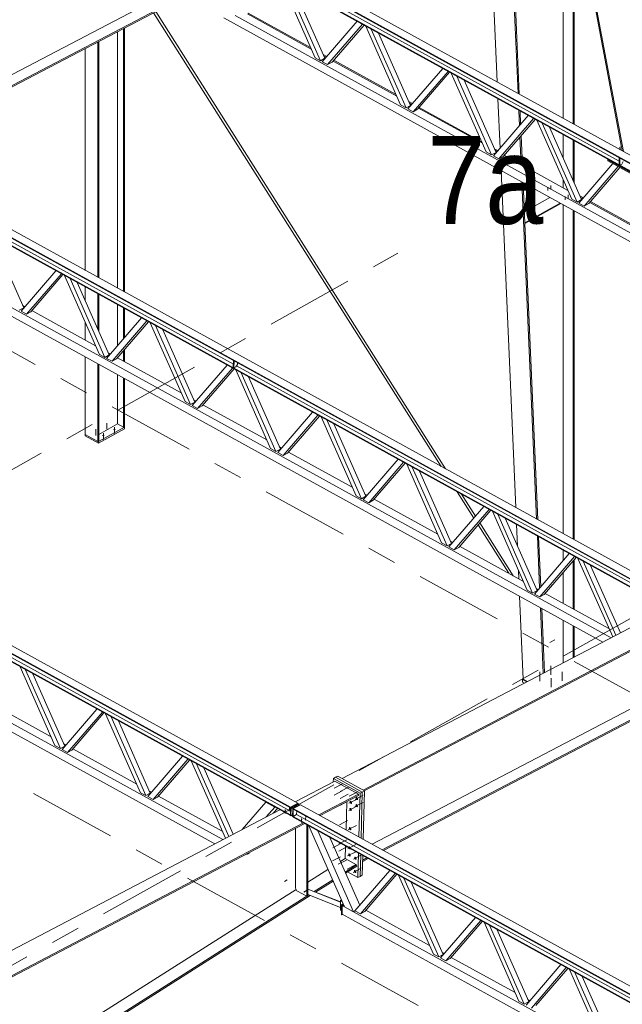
# Model space of a CAD drawing. Header units: millimetres. Extents: x -260 to 160, y -50 to 247.
# Tile 43 of 74: x -93 to -72, y 146 to 180. Entities that reach past the tile are written whole.
import ezdxf

# ---------------------------------------------------------------- set-up
doc = ezdxf.new("R2010")
doc.units = ezdxf.units.MM
for name, pattern in [('XKITLINE00', [0]), ('XKITLINE02', [4, 2, -2]), ('XKITLINE03', [6, 3, -1, 1, -1])]:
    doc.linetypes.add(name, pattern=pattern)
for name, color, linetype, lineweight in [('Element', 2, 'Continuous', 0), ('Spoina', 1, 'Continuous', 0), ('Śruba', 3, 'Continuous', 0)]:
    doc.layers.add(name, color=color, linetype=linetype, lineweight=lineweight)
doc.styles.add('ARIAL', font='ARIAL.TTF')

msp = doc.modelspace()

# ---------------------------------------------------------------- hatches: boundary and pattern name
at = {"layer": 'Śruba'}
for points in [[(-89.831, 166.067), (-89.838, 166.068), (-89.845, 166.07), (-89.851, 166.073), (-89.856, 166.076), (-89.86, 166.08), (-89.862, 166.084), (-89.863, 166.088), (-89.862, 166.092), (-89.86, 166.096), (-89.856, 166.1), (-89.851, 166.104), (-89.845, 166.106), (-89.838, 166.108), (-89.831, 166.11), (-89.823, 166.11), (-89.816, 166.11), (-89.808, 166.108), (-89.802, 166.106), (-89.796, 166.104), (-89.791, 166.1), (-89.787, 166.096), (-89.785, 166.092), (-89.784, 166.088), (-89.785, 166.084), (-89.787, 166.08), (-89.791, 166.076), (-89.796, 166.073), (-89.802, 166.07), (-89.808, 166.068), (-89.816, 166.067), (-89.823, 166.066)], [(-90.208, 165.855), (-90.216, 165.857), (-90.222, 165.859), (-90.228, 165.861), (-90.233, 165.865), (-90.237, 165.868), (-90.239, 165.872), (-90.24, 165.877), (-90.239, 165.881), (-90.237, 165.885), (-90.233, 165.889), (-90.228, 165.892), (-90.222, 165.895), (-90.216, 165.897), (-90.208, 165.898), (-90.201, 165.899), (-90.193, 165.898), (-90.186, 165.897), (-90.179, 165.895), (-90.173, 165.892), (-90.168, 165.889), (-90.164, 165.885), (-90.162, 165.881), (-90.161, 165.877), (-90.162, 165.872), (-90.164, 165.868), (-90.168, 165.865), (-90.173, 165.861), (-90.179, 165.859), (-90.186, 165.857), (-90.193, 165.855), (-90.201, 165.855)], [(-81.509, 153.497), (-81.506, 153.486), (-81.504, 153.476), (-81.504, 153.466), (-81.505, 153.458), (-81.508, 153.45), (-81.513, 153.444), (-81.518, 153.44), (-81.525, 153.438), (-81.532, 153.438), (-81.54, 153.44), (-81.548, 153.444), (-81.555, 153.449), (-81.563, 153.457), (-81.57, 153.465), (-81.575, 153.475), (-81.58, 153.485), (-81.583, 153.495), (-81.585, 153.506), (-81.585, 153.515), (-81.584, 153.524), (-81.581, 153.531), (-81.577, 153.537), (-81.571, 153.541), (-81.565, 153.544), (-81.557, 153.544), (-81.549, 153.542), (-81.542, 153.538), (-81.534, 153.532), (-81.526, 153.525), (-81.52, 153.516), (-81.514, 153.507)], [(-81.718, 153.367), (-81.715, 153.357), (-81.713, 153.347), (-81.713, 153.337), (-81.715, 153.328), (-81.717, 153.321), (-81.722, 153.315), (-81.727, 153.311), (-81.734, 153.309), (-81.741, 153.309), (-81.749, 153.311), (-81.757, 153.314), (-81.765, 153.32), (-81.772, 153.327), (-81.779, 153.336), (-81.784, 153.345), (-81.789, 153.356), (-81.792, 153.366), (-81.794, 153.376), (-81.794, 153.386), (-81.793, 153.395), (-81.79, 153.402), (-81.786, 153.408), (-81.78, 153.412), (-81.774, 153.414), (-81.766, 153.415), (-81.759, 153.413), (-81.751, 153.409), (-81.743, 153.403), (-81.735, 153.396), (-81.729, 153.387), (-81.723, 153.378)], [(-81.515, 153.256), (-81.512, 153.245), (-81.511, 153.235), (-81.51, 153.225), (-81.512, 153.217), (-81.515, 153.209), (-81.519, 153.203), (-81.524, 153.199), (-81.531, 153.197), (-81.538, 153.197), (-81.546, 153.199), (-81.554, 153.203), (-81.562, 153.208), (-81.569, 153.216), (-81.576, 153.224), (-81.582, 153.234), (-81.586, 153.244), (-81.589, 153.254), (-81.591, 153.265), (-81.591, 153.274), (-81.59, 153.283), (-81.587, 153.29), (-81.583, 153.296), (-81.577, 153.3), (-81.571, 153.303), (-81.564, 153.303), (-81.556, 153.301), (-81.548, 153.297), (-81.54, 153.291), (-81.533, 153.284), (-81.526, 153.275), (-81.52, 153.266)], [(-83.999, 153.077), (-84.003, 153.078), (-84.008, 153.08), (-84.012, 153.081), (-84.015, 153.084), (-84.017, 153.086), (-84.018, 153.089), (-84.019, 153.091), (-84.018, 153.094), (-84.017, 153.096), (-84.014, 153.098), (-84.011, 153.1), (-84.007, 153.102), (-84.003, 153.103), (-83.998, 153.104), (-83.993, 153.104), (-83.988, 153.104), (-83.984, 153.103), (-83.979, 153.101), (-83.976, 153.1), (-83.973, 153.097), (-83.97, 153.095), (-83.969, 153.092), (-83.969, 153.09), (-83.969, 153.087), (-83.971, 153.085), (-83.973, 153.082), (-83.976, 153.081), (-83.98, 153.079), (-83.984, 153.078), (-83.989, 153.077), (-83.994, 153.077)], [(-81.725, 153.127), (-81.721, 153.116), (-81.72, 153.106), (-81.72, 153.096), (-81.721, 153.087), (-81.724, 153.08), (-81.728, 153.074), (-81.734, 153.07), (-81.74, 153.068), (-81.747, 153.068), (-81.755, 153.07), (-81.763, 153.073), (-81.771, 153.079), (-81.778, 153.086), (-81.785, 153.095), (-81.791, 153.104), (-81.795, 153.115), (-81.799, 153.125), (-81.8, 153.135), (-81.801, 153.145), (-81.799, 153.154), (-81.796, 153.161), (-81.792, 153.167), (-81.787, 153.171), (-81.78, 153.173), (-81.773, 153.174), (-81.765, 153.172), (-81.757, 153.168), (-81.749, 153.162), (-81.742, 153.155), (-81.735, 153.146), (-81.729, 153.137)], [(-83.441, 152.77), (-83.445, 152.771), (-83.45, 152.772), (-83.454, 152.774), (-83.457, 152.776), (-83.459, 152.779), (-83.46, 152.781), (-83.461, 152.784), (-83.46, 152.786), (-83.459, 152.789), (-83.456, 152.791), (-83.453, 152.793), (-83.449, 152.795), (-83.445, 152.796), (-83.44, 152.796), (-83.435, 152.797), (-83.43, 152.796), (-83.426, 152.795), (-83.421, 152.794), (-83.418, 152.792), (-83.415, 152.79), (-83.412, 152.788), (-83.411, 152.785), (-83.411, 152.783), (-83.411, 152.78), (-83.413, 152.777), (-83.415, 152.775), (-83.418, 152.773), (-83.422, 152.772), (-83.426, 152.771), (-83.431, 152.77), (-83.436, 152.77)], [(-81.742, 152.47), (-81.739, 152.459), (-81.737, 152.449), (-81.737, 152.44), (-81.738, 152.431), (-81.741, 152.423), (-81.745, 152.417), (-81.751, 152.413), (-81.757, 152.411), (-81.764, 152.411), (-81.772, 152.413), (-81.78, 152.417), (-81.788, 152.422), (-81.795, 152.43), (-81.802, 152.438), (-81.808, 152.448), (-81.813, 152.458), (-81.816, 152.468), (-81.817, 152.479), (-81.818, 152.488), (-81.816, 152.497), (-81.813, 152.505), (-81.809, 152.51), (-81.804, 152.515), (-81.797, 152.517), (-81.79, 152.517), (-81.782, 152.515), (-81.774, 152.511), (-81.766, 152.505), (-81.759, 152.498), (-81.752, 152.49), (-81.746, 152.48)], [(-81.759, 151.813), (-81.756, 151.803), (-81.754, 151.793), (-81.754, 151.783), (-81.755, 151.774), (-81.758, 151.767), (-81.762, 151.761), (-81.768, 151.757), (-81.774, 151.754), (-81.782, 151.754), (-81.789, 151.756), (-81.797, 151.76), (-81.805, 151.766), (-81.813, 151.773), (-81.819, 151.782), (-81.825, 151.791), (-81.83, 151.801), (-81.833, 151.812), (-81.835, 151.822), (-81.835, 151.832), (-81.833, 151.84), (-81.831, 151.848), (-81.826, 151.854), (-81.821, 151.858), (-81.814, 151.86), (-81.807, 151.86), (-81.799, 151.858), (-81.791, 151.854), (-81.783, 151.849), (-81.776, 151.842), (-81.769, 151.833), (-81.764, 151.823)], [(-81.765, 151.572), (-81.762, 151.562), (-81.76, 151.552), (-81.76, 151.542), (-81.761, 151.533), (-81.764, 151.526), (-81.769, 151.52), (-81.774, 151.516), (-81.781, 151.514), (-81.788, 151.513), (-81.796, 151.515), (-81.804, 151.519), (-81.811, 151.525), (-81.819, 151.532), (-81.826, 151.541), (-81.831, 151.55), (-81.836, 151.56), (-81.839, 151.571), (-81.841, 151.581), (-81.841, 151.591), (-81.84, 151.599), (-81.837, 151.607), (-81.833, 151.613), (-81.827, 151.617), (-81.821, 151.619), (-81.813, 151.619), (-81.806, 151.617), (-81.798, 151.614), (-81.79, 151.608), (-81.782, 151.601), (-81.776, 151.592), (-81.77, 151.582)], [(-81.562, 151.46), (-81.559, 151.45), (-81.557, 151.44), (-81.557, 151.43), (-81.559, 151.421), (-81.561, 151.414), (-81.566, 151.408), (-81.571, 151.404), (-81.578, 151.402), (-81.585, 151.402), (-81.593, 151.404), (-81.601, 151.407), (-81.609, 151.413), (-81.616, 151.42), (-81.623, 151.429), (-81.628, 151.438), (-81.633, 151.449), (-81.636, 151.459), (-81.638, 151.469), (-81.638, 151.479), (-81.637, 151.488), (-81.634, 151.495), (-81.63, 151.501), (-81.624, 151.505), (-81.618, 151.507), (-81.61, 151.508), (-81.603, 151.506), (-81.595, 151.502), (-81.587, 151.496), (-81.579, 151.489), (-81.573, 151.48), (-81.567, 151.471)], [(-81.574, 151.009), (-81.571, 150.998), (-81.569, 150.988), (-81.569, 150.978), (-81.57, 150.97), (-81.573, 150.962), (-81.577, 150.956), (-81.583, 150.952), (-81.59, 150.95), (-81.597, 150.95), (-81.605, 150.952), (-81.613, 150.956), (-81.62, 150.961), (-81.628, 150.968), (-81.634, 150.977), (-81.64, 150.987), (-81.645, 150.997), (-81.648, 151.007), (-81.65, 151.017), (-81.65, 151.027), (-81.649, 151.036), (-81.646, 151.043), (-81.641, 151.049), (-81.636, 151.053), (-81.629, 151.056), (-81.622, 151.056), (-81.614, 151.054), (-81.606, 151.05), (-81.599, 151.044), (-81.591, 151.037), (-81.584, 151.028), (-81.579, 151.019)], [(-83.317, 150.322), (-83.315, 150.318), (-83.314, 150.313), (-83.314, 150.309), (-83.314, 150.305), (-83.315, 150.302), (-83.317, 150.299), (-83.319, 150.298), (-83.322, 150.297), (-83.325, 150.296), (-83.329, 150.297), (-83.332, 150.299), (-83.336, 150.301), (-83.339, 150.304), (-83.342, 150.308), (-83.345, 150.312), (-83.347, 150.317), (-83.348, 150.321), (-83.349, 150.325), (-83.349, 150.33), (-83.349, 150.334), (-83.348, 150.337), (-83.346, 150.339), (-83.344, 150.341), (-83.341, 150.342), (-83.338, 150.342), (-83.335, 150.342), (-83.331, 150.34), (-83.328, 150.337), (-83.324, 150.334), (-83.321, 150.331), (-83.319, 150.327)]]:
    msp.add_hatch(color=256, dxfattribs=at).paths.add_polyline_path(points, flags=17)

# ---------------------------------------------------------------- linework, layer by layer
at = {"layer": 'Element', "linetype": 'XKITLINE00', "lineweight": 0}
for p, q in [((-87.502, 183.862), (-57.157, 167.149)), ((-57.415, 166.753), (-87.76, 183.465)), ((-87.754, 183.706), (-57.409, 166.994)), ((-87.753, 183.73), (-57.408, 167.018)), ((-87.641, 183.527), (-72.593, 175.24)), ((-87.452, 183.27), (-57.416, 166.728)), ((-76.755, 177.943), (-76.974, 182.98)), ((-76.045, 177.551), (-76.279, 182.939)), ((-76.002, 177.528), (-76.238, 182.937)), ((-74.511, 176.707), (-74.511, 182.836)), ((-74.166, 176.517), (-74.166, 182.816)), ((-74.125, 176.494), (-74.125, 182.814)), ((-72.516, 175.723), (-73.85, 182.807)), ((-72.444, 175.572), (-73.807, 182.806)), ((-82.974, 178.77), (-84.163, 181.459)), ((-98.258, 175.61), (-87.66, 181.156)), ((-82.789, 178.668), (-83.978, 181.358)), ((-83.73, 181.221), (-82.638, 178.753)), ((-97.911, 175.418), (-87.259, 180.993)), ((-97.866, 175.394), (-87.214, 180.968)), ((-78.674, 164.824), (-88.484, 180.304)), ((-78.519, 164.739), (-88.408, 180.343)), ((-86.085, 180.13), (-59.948, 165.736)), ((-85.698, 180.214), (-59.672, 165.88)), ((-85.28, 180.263), (-83.104, 179.065)), ((-85.256, 180.292), (-83.129, 179.12)), ((-89.515, 170.795), (-89.515, 179.764)), ((-89.483, 170.777), (-89.483, 179.781)), ((-82.728, 178.634), (-81.539, 180.014)), ((-82.544, 178.533), (-81.354, 179.912)), ((-81.301, 179.883), (-82.393, 178.617)), ((-80.053, 177.161), (-81.243, 179.851)), ((-79.869, 177.06), (-81.058, 179.749)), ((-89.721, 170.908), (-89.721, 179.657)), ((-80.809, 179.612), (-79.718, 177.144)), ((-90.82, 171.513), (-90.82, 179.082)), ((-90.388, 171.275), (-90.388, 179.307)), ((-90.356, 171.258), (-90.356, 179.324)), ((-82.789, 178.668), (-82.974, 178.77)), ((-82.638, 178.753), (-82.789, 178.668)), ((-82.695, 178.882), (-82.573, 178.814)), ((-82.671, 178.826), (-82.597, 178.786)), ((-82.544, 178.533), (-82.728, 178.634)), ((-82.393, 178.617), (-82.544, 178.533)), ((-82.36, 178.655), (-80.184, 177.457)), ((-82.336, 178.684), (-80.209, 177.512)), ((-79.808, 177.026), (-78.618, 178.406)), ((-79.623, 176.924), (-78.434, 178.304)), ((-78.381, 178.275), (-79.473, 177.009)), ((-77.133, 175.553), (-78.323, 178.243)), ((-76.949, 175.452), (-78.138, 178.141)), ((-77.889, 178.004), (-76.798, 175.536)), ((-79.869, 177.06), (-80.053, 177.161)), ((-79.718, 177.144), (-79.869, 177.06)), ((-79.775, 177.273), (-79.653, 177.206)), ((-79.751, 177.218), (-79.677, 177.178)), ((-79.415, 177.075), (-77.288, 175.904)), ((-76.657, 175.686), (-76.73, 177.365)), ((-100.954, 176.8), (-70.609, 160.088)), ((-100.953, 176.824), (-70.608, 160.112)), ((-100.702, 176.956), (-70.357, 160.243)), ((-79.623, 176.924), (-79.808, 177.026)), ((-79.473, 177.009), (-79.623, 176.924)), ((-79.44, 177.047), (-77.264, 175.849)), ((-76.888, 175.418), (-75.698, 176.797)), ((-75.997, 176.451), (-76.02, 176.974)), ((-75.957, 176.497), (-75.977, 176.951)), ((-70.616, 159.823), (-100.961, 176.535)), ((-70.615, 159.847), (-100.96, 176.559)), ((-100.841, 176.622), (-85.763, 168.318)), ((-76.703, 175.316), (-75.514, 176.696)), ((-75.461, 176.667), (-76.552, 175.401)), ((-74.213, 173.945), (-75.402, 176.634)), ((-74.029, 173.843), (-75.218, 176.533)), ((-74.969, 176.396), (-73.878, 173.928)), ((-75.939, 175.119), (-75.98, 176.065)), ((-75.896, 175.095), (-75.941, 176.11)), ((-74.511, 175.359), (-74.511, 176.143)), ((-74.166, 174.579), (-74.166, 175.953)), ((-74.125, 174.488), (-74.125, 175.931)), ((-72.567, 175.692), (-72.566, 175.722)), ((-72.566, 175.722), (-72.513, 175.724)), ((-72.548, 175.626), (-72.566, 175.722)), ((-72.513, 175.724), (-72.488, 175.593)), ((-76.949, 175.452), (-77.133, 175.553)), ((-76.798, 175.536), (-76.949, 175.452)), ((-76.703, 175.316), (-76.888, 175.418)), ((-76.855, 175.665), (-76.733, 175.598)), ((-76.831, 175.61), (-76.757, 175.569)), ((-76.552, 175.401), (-76.703, 175.316)), ((-76.52, 175.439), (-74.344, 174.24)), ((-72.555, 175.63), (-72.567, 175.692)), ((-73.967, 173.809), (-72.807, 175.155)), ((-73.783, 173.708), (-72.623, 175.054)), ((-72.981, 175.288), (-72.982, 175.251)), ((-72.982, 175.251), (-72.221, 174.832)), ((-72.969, 175.294), (-72.981, 175.288)), ((-72.981, 175.288), (-72.221, 174.869)), ((-72.59, 175.355), (-72.597, 175.117)), ((-72.597, 175.117), (-72.576, 175.105)), ((-72.57, 175.343), (-72.59, 175.355)), ((-72.59, 175.355), (-72.59, 175.355)), ((-72.57, 175.343), (-72.576, 175.105)), ((-72.576, 175.105), (-72.508, 175.141)), ((-72.57, 175.343), (-72.57, 175.343)), ((-72.508, 175.141), (-72.457, 175.227)), ((-76.122, 163.419), (-76.623, 174.919)), ((-72.57, 175.024), (-73.632, 173.792)), ((-75.412, 163.027), (-75.913, 174.528)), ((-75.81, 173.109), (-75.871, 174.505)), ((-74.511, 174.332), (-74.511, 174.618)), ((-73.935, 174.057), (-73.812, 173.989)), ((-75.827, 173.512), (-74.955, 174.001)), ((-75.81, 173.138), (-74.61, 173.811)), ((-74.583, 173.796), (-75.81, 173.109)), ((-74.511, 162.531), (-74.511, 173.756)), ((-74.029, 173.843), (-74.213, 173.945)), ((-73.878, 173.928), (-74.029, 173.843)), ((-73.783, 173.708), (-73.967, 173.809)), ((-73.91, 174.002), (-73.837, 173.961)), ((-73.632, 173.792), (-73.783, 173.708)), ((-73.599, 173.83), (-71.424, 172.632)), ((-73.575, 173.859), (-71.448, 172.687)), ((-74.166, 162.341), (-74.166, 173.566)), ((-74.125, 162.319), (-74.125, 173.544)), ((-99.285, 173.224), (-73.148, 158.83)), ((-98.899, 173.309), (-72.872, 158.975)), ((-75.811, 173.139), (-75.81, 173.138)), ((-75.81, 173.109), (-75.81, 173.138)), ((-75.37, 163.004), (-75.81, 173.109)), ((-94.01, 172.707), (-92.918, 170.239)), ((-93.008, 170.12), (-91.819, 171.5)), ((-92.823, 170.019), (-91.634, 171.398)), ((-91.581, 171.369), (-92.673, 170.103)), ((-90.333, 168.647), (-91.523, 171.337)), ((-90.149, 168.546), (-91.338, 171.235)), ((-91.089, 171.098), (-89.998, 168.63)), ((-90.82, 170.488), (-90.82, 170.95)), ((-90.388, 169.513), (-90.388, 170.712)), ((-90.356, 169.441), (-90.356, 170.695)), ((-89.721, 168.938), (-89.721, 170.344)), ((-113.902, 170.042), (-83.557, 153.33)), ((-92.918, 170.239), (-93.069, 170.154)), ((-92.823, 170.019), (-93.008, 170.12)), ((-92.951, 170.312), (-92.877, 170.272)), ((-92.673, 170.103), (-92.823, 170.019)), ((-92.64, 170.141), (-90.464, 168.943)), ((-89.515, 169.176), (-89.515, 170.231)), ((-89.483, 169.213), (-89.483, 170.214)), ((-114.154, 169.911), (-83.809, 153.198)), ((-114.154, 169.886), (-83.809, 153.174)), ((-90.82, 169.139), (-90.82, 169.747)), ((-90.088, 168.512), (-88.898, 169.892)), ((-89.903, 168.41), (-88.714, 169.79)), ((-88.661, 169.761), (-89.752, 168.495)), ((-87.413, 167.039), (-88.602, 169.729)), ((-83.816, 152.933), (-114.161, 169.645)), ((-83.816, 152.909), (-114.161, 169.621)), ((-87.229, 166.937), (-88.418, 169.627)), ((-88.169, 169.49), (-87.078, 167.022)), ((-90.031, 168.704), (-89.957, 168.664)), ((-89.515, 168.42), (-89.515, 168.77)), ((-89.483, 168.403), (-89.483, 168.807)), ((-90.82, 165.91), (-90.82, 168.562)), ((-90.388, 165.673), (-90.388, 168.325)), ((-90.149, 168.546), (-90.333, 168.647)), ((-89.998, 168.63), (-90.149, 168.546)), ((-89.903, 168.41), (-90.088, 168.512)), ((-89.752, 168.495), (-89.903, 168.41)), ((-89.72, 168.533), (-87.544, 167.334)), ((-85.76, 168.432), (-85.767, 168.194)), ((-85.74, 168.421), (-85.76, 168.432)), ((-85.76, 168.432), (-85.76, 168.432)), ((-85.74, 168.421), (-85.746, 168.183)), ((-85.74, 168.421), (-85.74, 168.421)), ((-85.627, 168.305), (-85.625, 168.358)), ((-90.356, 165.691), (-90.356, 168.307)), ((-87.167, 166.904), (-85.978, 168.283)), ((-86.983, 166.802), (-85.794, 168.182)), ((-85.741, 168.153), (-86.832, 166.887)), ((-85.767, 168.194), (-85.746, 168.183)), ((-85.746, 168.183), (-85.678, 168.218)), ((-84.493, 165.431), (-85.682, 168.12)), ((-85.678, 168.218), (-85.627, 168.305)), ((-85.655, 168.258), (-70.612, 159.973)), ((-84.309, 165.329), (-85.498, 168.019)), ((-89.721, 166.275), (-89.721, 167.957)), ((-89.515, 166.162), (-89.515, 167.844)), ((-89.483, 166.18), (-89.483, 167.826)), ((-85.249, 167.882), (-84.158, 165.414)), ((-87.229, 166.937), (-87.413, 167.039)), ((-87.078, 167.022), (-87.229, 166.937)), ((-87.111, 167.096), (-87.037, 167.055)), ((-86.983, 166.802), (-87.167, 166.904)), ((-86.832, 166.887), (-86.983, 166.802)), ((-86.8, 166.925), (-84.624, 165.726)), ((-84.247, 165.295), (-83.058, 166.675)), ((-112.485, 166.311), (-86.399, 151.944)), ((-112.099, 166.395), (-86.123, 152.089)), ((-84.063, 165.194), (-82.874, 166.574)), ((-82.821, 166.544), (-83.912, 165.278)), ((-81.573, 163.822), (-82.762, 166.512)), ((-81.388, 163.721), (-82.578, 166.411)), ((-89.483, 166.166), (-90.363, 165.673)), ((-89.483, 166.107), (-90.363, 165.614)), ((-90.356, 165.919), (-89.721, 166.275)), ((-89.721, 166.275), (-89.515, 166.162)), ((-89.515, 166.162), (-89.483, 166.18)), ((-89.496, 166.173), (-89.483, 166.166)), ((-89.483, 166.107), (-89.483, 166.166)), ((-82.329, 166.273), (-81.238, 163.805)), ((-90.82, 165.924), (-90.82, 165.924)), ((-90.82, 165.865), (-90.82, 165.924)), ((-90.82, 165.924), (-90.82, 165.924)), ((-90.82, 165.91), (-90.388, 165.673)), ((-90.363, 165.614), (-90.82, 165.865)), ((-90.388, 165.673), (-90.356, 165.691)), ((-90.376, 165.68), (-90.363, 165.673)), ((-90.363, 165.673), (-90.363, 165.614)), ((-84.309, 165.329), (-84.493, 165.431)), ((-84.158, 165.414), (-84.309, 165.329)), ((-84.063, 165.194), (-84.247, 165.295)), ((-84.19, 165.488), (-84.117, 165.447)), ((-83.879, 165.316), (-81.703, 164.118)), ((-83.912, 165.278), (-84.063, 165.194)), ((-81.327, 163.687), (-80.138, 165.067)), ((-81.143, 163.586), (-79.953, 164.965)), ((-79.901, 164.936), (-80.992, 163.67)), ((-78.653, 162.214), (-79.842, 164.904)), ((-78.468, 162.113), (-79.657, 164.802)), ((-79.409, 164.665), (-78.317, 162.197)), ((-77.558, 163.063), (-78.126, 163.959)), ((-81.388, 163.721), (-81.573, 163.822)), ((-81.238, 163.805), (-81.388, 163.721)), ((-81.143, 163.586), (-81.327, 163.687)), ((-81.27, 163.879), (-81.196, 163.839)), ((-80.992, 163.67), (-81.143, 163.586)), ((-80.959, 163.708), (-78.783, 162.51)), ((-77.5, 163.131), (-77.971, 163.873)), ((-78.407, 162.079), (-77.218, 163.459)), ((-78.223, 161.977), (-77.033, 163.357)), ((-76.98, 163.328), (-78.072, 162.062)), ((-75.732, 160.606), (-76.922, 163.296)), ((-75.548, 160.504), (-76.737, 163.194)), ((-76.488, 163.057), (-75.397, 160.589)), ((-76.363, 161.177), (-77.41, 162.829)), ((-76.208, 161.091), (-77.352, 162.897)), ((-76.065, 162.099), (-76.097, 162.841)), ((-78.35, 162.271), (-78.276, 162.23)), ((-75.31, 160.676), (-75.387, 162.45)), ((-75.27, 160.722), (-75.345, 162.427)), ((-78.468, 162.113), (-78.653, 162.214)), ((-78.317, 162.197), (-78.468, 162.113)), ((-78.223, 161.977), (-78.407, 162.079)), ((-78.072, 162.062), (-78.223, 161.977)), ((-78.039, 162.1), (-75.863, 160.901)), ((-74.511, 161.603), (-74.511, 161.968)), ((-75.487, 160.471), (-74.297, 161.85)), ((-75.302, 160.369), (-74.113, 161.749)), ((-74.06, 161.72), (-75.151, 160.454)), ((-74.166, 159.967), (-74.166, 161.597)), ((-74.125, 159.944), (-74.125, 161.644)), ((-72.815, 159.004), (-74.002, 161.687)), ((-98.885, 161.361), (-83.812, 153.059)), ((-76.016, 160.986), (-76.029, 161.276)), ((-72.702, 159.064), (-73.817, 161.586)), ((-72.549, 159.144), (-73.568, 161.449)), ((-74.511, 160.157), (-74.511, 161.197)), ((-75.548, 160.504), (-75.732, 160.606)), ((-75.397, 160.589), (-75.548, 160.504)), ((-75.43, 160.663), (-75.356, 160.622)), ((-75.867, 157.565), (-75.991, 160.395)), ((-75.302, 160.369), (-75.487, 160.471)), ((-75.151, 160.454), (-75.302, 160.369)), ((-75.119, 160.492), (-72.943, 159.293)), ((-82.048, 154.174), (-70.925, 159.993)), ((-75.183, 157.766), (-75.28, 160.004)), ((-75.143, 157.787), (-75.238, 159.981)), ((-81.337, 153.783), (-70.215, 159.602)), ((-74.511, 158.117), (-74.511, 159.58)), ((-81.293, 153.759), (-70.171, 159.578)), ((-74.166, 158.298), (-74.166, 159.39)), ((-74.125, 158.319), (-74.125, 159.368)), ((-91.853, 155.301), (-93.042, 157.99)), ((-91.668, 155.199), (-92.858, 157.889)), ((-92.609, 157.752), (-91.518, 155.284)), ((-75.889, 157.552), (-75.867, 157.565)), ((-75.867, 157.565), (-75.721, 157.484)), ((-81.027, 151.936), (-70.427, 157.484)), ((-80.68, 151.745), (-70.02, 157.323)), ((-80.635, 151.72), (-69.976, 157.299)), ((-75.744, 157.472), (-75.889, 157.552)), ((-75.889, 157.552), (-75.889, 157.463)), ((-75.889, 157.463), (-75.827, 157.429)), ((-94.159, 156.794), (-91.984, 155.596)), ((-91.607, 155.165), (-90.418, 156.545)), ((-91.423, 155.064), (-90.234, 156.443)), ((-90.181, 156.414), (-91.272, 155.148)), ((-88.933, 153.692), (-90.122, 156.382)), ((-88.748, 153.591), (-89.938, 156.28)), ((-89.689, 156.143), (-88.597, 153.675)), ((-91.668, 155.199), (-91.853, 155.301)), ((-91.518, 155.284), (-91.668, 155.199)), ((-91.55, 155.357), (-91.477, 155.317)), ((-91.423, 155.064), (-91.607, 155.165)), ((-91.272, 155.148), (-91.423, 155.064)), ((-91.239, 155.186), (-89.063, 153.988)), ((-88.687, 153.557), (-87.498, 154.937)), ((-88.503, 153.455), (-87.313, 154.835)), ((-87.26, 154.806), (-88.352, 153.54)), ((-86.035, 152.135), (-87.202, 154.774)), ((-85.922, 152.194), (-87.017, 154.672)), ((-85.769, 152.274), (-86.769, 154.535)), ((-82.274, 154.218), (-82.35, 154.179)), ((-82.274, 154.218), (-82.199, 154.258)), ((-82.274, 154.218), (-81.361, 153.715)), ((-82.274, 154.218), (-81.361, 153.715)), ((-82.199, 154.258), (-81.286, 153.755)), ((-83.652, 153.382), (-82.301, 154.089)), ((-82.35, 154.179), (-82.353, 154.062)), ((-82.35, 154.179), (-81.437, 153.676)), ((-81.489, 153.642), (-82.301, 154.089)), ((-88.748, 153.591), (-88.933, 153.692)), ((-88.597, 153.675), (-88.748, 153.591)), ((-88.503, 153.455), (-88.687, 153.557)), ((-88.63, 153.749), (-88.556, 153.708)), ((-88.352, 153.54), (-88.503, 153.455)), ((-88.319, 153.578), (-86.143, 152.379)), ((-82.84, 152.935), (-81.489, 153.642)), ((-82.796, 152.91), (-81.49, 153.594)), ((-81.49, 153.594), (-81.489, 153.642)), ((-81.476, 152.183), (-81.437, 153.676)), ((-81.437, 153.676), (-81.361, 153.715)), ((-81.402, 152.143), (-81.361, 153.715)), ((-81.402, 152.143), (-81.361, 153.715)), ((-81.361, 153.715), (-81.286, 153.755)), ((-81.329, 152.103), (-81.286, 153.755)), ((-84.657, 153.372), (-85.467, 152.432)), ((-84.657, 153.372), (-84.349, 153.203)), ((-84.657, 153.372), (-84.657, 153.372)), ((-84.349, 153.203), (-84.641, 152.864)), ((-84.349, 153.203), (-84.349, 153.203)), ((-83.557, 153.33), (-83.809, 153.198)), ((-83.809, 153.189), (-83.558, 153.321)), ((-83.809, 153.189), (-83.809, 153.198)), ((-83.537, 153.309), (-83.789, 153.178)), ((-83.738, 153.15), (-83.486, 153.282)), ((-83.717, 153.148), (-83.466, 153.279)), ((-83.558, 153.321), (-83.537, 153.309)), ((-83.557, 153.321), (-83.557, 153.33)), ((-83.539, 153.254), (-83.537, 153.309)), ((-83.486, 153.282), (-83.474, 153.275)), ((-83.466, 153.279), (-53.121, 136.567)), ((-81.917, 152.426), (-81.892, 153.383)), ((-96.705, 146.55), (-84.176, 153.107)), ((-84.404, 152.988), (-84.261, 153.154)), ((-83.816, 152.918), (-83.809, 153.189)), ((-83.816, 152.909), (-83.816, 152.933)), ((-83.796, 152.907), (-83.816, 152.918)), ((-83.808, 152.913), (-83.816, 152.909)), ((-83.809, 153.174), (-83.809, 153.189)), ((-83.789, 153.178), (-83.809, 153.189)), ((-83.796, 152.907), (-83.789, 153.178)), ((-83.743, 152.934), (-83.796, 152.907)), ((-83.745, 152.879), (-83.738, 153.15)), ((-83.745, 152.879), (-83.725, 152.868)), ((-83.718, 153.139), (-83.738, 153.15)), ((-83.725, 152.868), (-83.718, 153.139)), ((-83.724, 152.883), (-83.725, 152.859)), ((-83.605, 152.945), (-83.724, 152.883)), ((-53.379, 136.17), (-83.724, 152.883)), ((-83.718, 153.124), (-83.717, 153.139)), ((-83.717, 153.139), (-83.718, 153.139)), ((-83.718, 153.124), (-53.373, 136.411)), ((-83.717, 153.148), (-53.372, 136.435)), ((-83.717, 153.139), (-83.717, 153.148)), ((-83.602, 153.06), (-83.605, 152.945)), ((-83.605, 152.945), (-68.557, 144.658)), ((-95.893, 146.103), (-83.365, 152.66)), ((-95.849, 146.079), (-83.32, 152.636)), ((-53.38, 136.146), (-83.725, 152.859)), ((-83.256, 150.159), (-83.256, 152.6)), ((-83.225, 150.176), (-83.225, 152.584)), ((-81.97, 149.802), (-83.191, 152.564)), ((-83.646, 152.465), (-83.646, 150.433)), ((-82.883, 152.395), (-81.662, 149.632)), ((-81.446, 149.853), (-82.469, 152.167)), ((-81.943, 151.449), (-81.932, 151.871)), ((-81.512, 150.796), (-81.49, 151.628)), ((-81.437, 150.836), (-81.417, 151.588)), ((-81.437, 150.836), (-81.417, 151.588)), ((-81.361, 150.875), (-81.344, 151.547)), ((-82.106, 151.346), (-81.943, 151.449)), ((-81.556, 151.232), (-81.946, 151.447)), ((-81.946, 150.984), (-81.556, 151.232)), ((-81.93, 150.947), (-81.553, 151.185)), ((-81.553, 151.185), (-81.556, 151.232)), ((-81.349, 151.347), (-81.16, 151.446)), ((-81.348, 151.395), (-81.204, 151.47)), ((-83.225, 150.636), (-82.533, 151.075)), ((-81.863, 150.989), (-81.512, 150.796)), ((-81.612, 149.66), (-80.423, 151.04)), ((-81.437, 150.836), (-81.361, 150.875)), ((-81.428, 149.559), (-80.238, 150.938)), ((-80.185, 150.909), (-81.277, 149.643)), ((-78.937, 148.187), (-80.127, 150.877)), ((-83, 150.317), (-82.373, 150.714)), ((-82.954, 150.299), (-82.356, 150.677)), ((-81.512, 150.796), (-81.437, 150.836)), ((-78.753, 148.086), (-79.942, 150.775)), ((-79.693, 150.638), (-78.602, 148.17)), ((-92.946, 144.48), (-83.619, 150.387)), ((-92.555, 144.265), (-83.182, 150.201)), ((-92.515, 144.243), (-83.136, 150.183)), ((-83.646, 150.433), (-83.595, 150.346)), ((-83.595, 150.346), (-83.256, 150.159)), ((-83.256, 150.159), (-83.225, 150.176)), ((-83.225, 150.405), (-82.105, 149.966)), ((-83.225, 150.398), (-82.105, 149.959)), ((-83.225, 150.218), (-82.105, 149.779)), ((-82.105, 150.014), (-82.075, 150.031)), ((-82.05, 149.984), (-82.105, 150.014)), ((-82.105, 150.014), (-82.105, 149.687)), ((-82.076, 149.861), (-82.012, 149.897)), ((-82.061, 149.853), (-82.076, 149.861)), ((-82.076, 149.534), (-82.076, 149.861)), ((-82.075, 150.031), (-82.07, 150.028)), ((-82.061, 149.853), (-82.006, 149.884)), ((-82.061, 149.526), (-82.061, 149.853)), ((-82.001, 149.872), (-82.049, 149.845)), ((-82.049, 149.845), (-81.682, 149.643)), ((-82.049, 149.845), (-82.049, 149.548)), ((-82.105, 149.687), (-82.076, 149.671)), ((-82.076, 149.534), (-82.061, 149.526)), ((-82.061, 149.526), (-82.035, 149.541)), ((-82.049, 149.548), (-55.963, 135.181)), ((-81.662, 149.632), (-81.97, 149.802)), ((-81.662, 149.632), (-81.612, 149.66)), ((-81.662, 149.632), (-55.686, 135.326)), ((-81.428, 149.559), (-81.612, 149.66)), ((-81.277, 149.643), (-81.428, 149.559)), ((-81.244, 149.681), (-79.068, 148.483)), ((-78.692, 148.052), (-77.503, 149.432)), ((-78.507, 147.951), (-77.318, 149.33)), ((-77.265, 149.301), (-78.357, 148.035)), ((-76.017, 146.579), (-77.207, 149.269)), ((-75.833, 146.478), (-77.022, 149.167)), ((-76.773, 149.03), (-75.682, 146.562)), ((-78.753, 148.086), (-78.937, 148.187)), ((-78.602, 148.17), (-78.753, 148.086)), ((-78.635, 148.244), (-78.561, 148.204)), ((-78.507, 147.951), (-78.692, 148.052)), ((-78.357, 148.035), (-78.507, 147.951)), ((-78.324, 148.073), (-76.148, 146.875)), ((-75.772, 146.444), (-74.582, 147.824)), ((-75.587, 146.342), (-74.398, 147.722)), ((-74.345, 147.693), (-75.436, 146.427)), ((-73.097, 144.971), (-74.286, 147.661)), ((-72.913, 144.869), (-74.102, 147.559)), ((-73.853, 147.422), (-72.762, 144.954)), ((-75.833, 146.478), (-76.017, 146.579)), ((-75.682, 146.562), (-75.833, 146.478)), ((-75.715, 146.636), (-75.641, 146.595))]:
    msp.add_line(p, q, dxfattribs=at)
at = {"layer": 'Spoina', "linetype": 'XKITLINE03', "lineweight": 0}
for p, q in [((-142.455, 195.8), (115.24, 53.875)), ((-155.656, 188.402), (102.04, 46.478)), ((-204.855, 102.206), (-80.144, 172.099)), ((-189.637, 93.825), (-64.926, 163.718))]:
    msp.add_line(p, q, dxfattribs=at)
at = {"layer": 'Śruba', "linetype": 'XKITLINE02', "lineweight": 0}
for p, q in [((-74.923, 174.413), (-74.923, 174.295)), ((-75.024, 174.357), (-75.024, 174.238)), ((-74.44, 174.036), (-74.44, 173.917)), ((-74.34, 174.092), (-74.34, 173.973)), ((-90.077, 166.091), (-90.077, 166.305)), ((-90.454, 165.88), (-90.454, 166.094)), ((-74.791, 158.908), (-74.955, 158.816)), ((-74.922, 157.712), (-74.922, 158.021)), ((-75.299, 157.501), (-75.299, 157.81)), ((-74.919, 157.291), (-74.919, 157.6)), ((-74.542, 157.503), (-74.542, 157.811)), ((-82.318, 153.849), (-82.041, 153.994)), ((-82.115, 153.737), (-81.838, 153.882)), ((-82.324, 153.608), (-82.047, 153.753)), ((-82.121, 153.496), (-81.844, 153.641)), ((-81.81, 153.57), (-81.534, 153.714)), ((-82.127, 153.255), (-81.851, 153.4)), ((-83.856, 153.06), (-83.852, 153.196)), ((-83.298, 152.753), (-83.294, 152.888)), ((-82.144, 152.599), (-81.868, 152.743)), ((-82.371, 151.813), (-82.094, 151.958)), ((-82.162, 151.942), (-81.885, 152.087)), ((-85.303, 151.584), (-85.215, 151.633)), ((-82.168, 151.701), (-81.891, 151.846)), ((-82.383, 151.361), (-82.106, 151.506)), ((-82.18, 151.249), (-81.903, 151.394)), ((-81.875, 151.082), (-81.599, 151.226)), ((-83.921, 150.722), (-84.022, 150.665)), ((-82.067, 149.802), (-81.979, 149.851))]:
    msp.add_line(p, q, dxfattribs=at)
at = {"layer": 'Śruba', "linetype": 'XKITLINE00', "lineweight": 0}
for p, q in [((-89.823, 165.952), (-89.823, 166.165)), ((-90.201, 165.74), (-90.201, 165.954)), ((-81.607, 153.458), (-81.331, 153.603)), ((-81.823, 153.088), (-81.546, 153.232)), ((-81.817, 153.329), (-81.54, 153.473)), ((-81.614, 153.217), (-81.337, 153.362)), ((-83.996, 152.987), (-83.993, 153.122)), ((-83.438, 152.679), (-83.435, 152.815)), ((-81.84, 152.431), (-81.564, 152.576)), ((-81.857, 151.774), (-81.581, 151.919)), ((-81.863, 151.533), (-81.587, 151.678)), ((-81.661, 151.422), (-81.384, 151.566)), ((-81.672, 150.97), (-81.396, 151.115)), ((-83.262, 150.359), (-83.362, 150.302))]:
    msp.add_line(p, q, dxfattribs=at)

# ---------------------------------------------------------------- texts
at = {"layer": 'Spoina', "style": 'ARIAL', "width": 0.85}
msp.add_text('7a', height=3, dxfattribs=at).set_placement((-79.144, 173.099))

doc.saveas('drawing.dxf')
